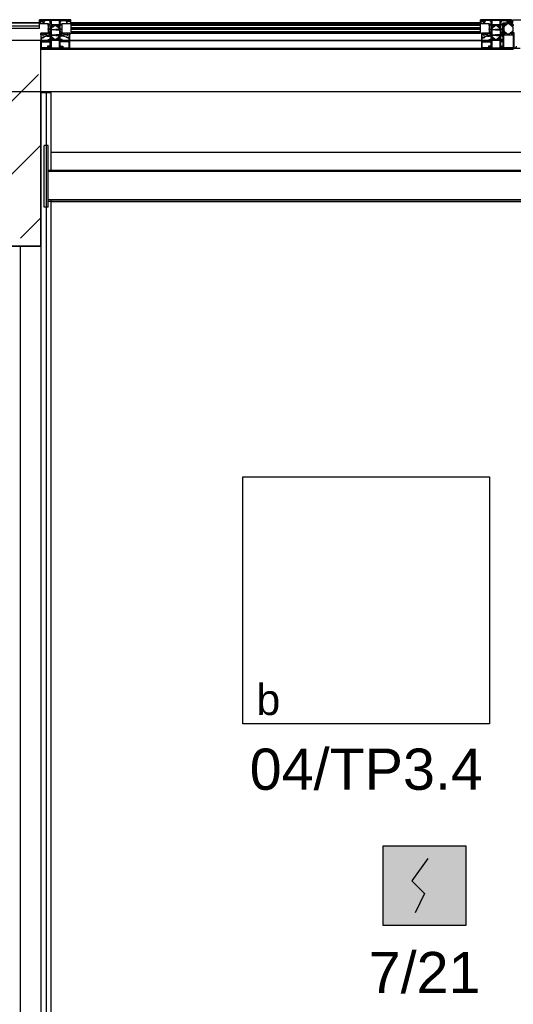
# Model space of a CAD drawing. Header units: millimetres. Extents: x 45983 to 94428, y -13359 to 18562.
# Tile 17 of 57: x 83348 to 84549, y -4533 to -2142. Entities that reach past the tile are written whole.
import ezdxf

# ---------------------------------------------------------------- set-up
doc = ezdxf.new("R2010")
doc.units = ezdxf.units.MM
doc.layers.add('Gniazda', color=1, linetype='Continuous')
doc.layers.add('Oświetlenie', color=5, linetype='Continuous')
doc.layers.add('TB czujki sufit właściwy', color=1, linetype='Continuous', lineweight=30)
doc.styles.get("Standard").update_dxf_attribs({"font": 'ARIAL.TTF'})

# ---------------------------------------------------------------- blocks, each defined once
blk = doc.blocks.new('DO')
h = blk.add_hatch(color=255)
h.dxf.hatch_style = 1
h.paths.add_polyline_path([(0, 51.53), (53.64, 51.53), (53.64, 0), (0, 0)])
for p, q in [((28.88, 43.29), (18.57, 28.86)), ((18.57, 28.86), (26.82, 20.61)), ((26.82, 20.61), (20.63, 8.24))]:
    blk.add_line(p, q)
blk.add_lwpolyline([(0, 51.53), (53.64, 51.53), (53.64, 0), (0, 0)], close=True)

msp = doc.modelspace()

# ---------------------------------------------------------------- hatches: boundary and pattern name
h = msp.add_hatch()
h.set_pattern_fill('FP_1', color=256, style=0, pattern_type=2)
h.set_pattern_definition([(45, (0, -28216.95), (-176.7767, 176.7767), []), (45, (176.78, -28216.95), (-176.7767, 176.7767), [125, -62.5])])
h.paths.add_polyline_path([(83300, -2692), (83400, -2692), (83400, -2192), (82900, -2192), (82900, -2692), (83287.5, -2692)], flags=0)

# ---------------------------------------------------------------- linework, layer by layer
for p, q in [((83397, -2149.8), (82903, -2149.8)), ((83397, -2150.3), (82903, -2150.3)), ((83396.7, -2150.5), (83397, -2147.1)), ((83397, -2146.8), (83397, -2141.8)), ((83472.8, -2141.8), (83397, -2141.8)), ((83399, -2146.8), (83397, -2146.8)), ((83397, -2162.3), (83397, -2150.3)), ((83398.3, -2150.8), (83397, -2150.8)), ((83397.3, -2146.8), (83400, -2146.8)), ((83399.1, -2150.7), (83398.3, -2150.8)), ((83405.5, -2143.3), (83398.5, -2143.3)), ((83398.5, -2143.3), (83398.5, -2145.8)), ((83398.5, -2145.8), (83400, -2145.8)), ((83400.7, -2150.7), (83399.1, -2150.7)), ((83399.4, -2145.2), (83400.1, -2144)), ((83400, -2145.6), (83399.6, -2145.5)), ((83400, -2146.8), (83400, -2145.6)), ((83400.5, -2143.8), (83403.4, -2143.8)), ((83401.4, -2150.8), (83400.7, -2150.7)), ((83402.6, -2150.8), (83401.4, -2150.8)), ((83403.3, -2150.7), (83402.6, -2150.8)), ((83404.9, -2150.7), (83403.3, -2150.7)), ((83403.9, -2144), (83404.6, -2145.2)), ((83404.4, -2145.5), (83403.9, -2145.6)), ((83403.9, -2145.6), (83403.9, -2146.8)), ((83403.9, -2146.8), (83406.7, -2146.8)), ((83404, -2145.8), (83405.5, -2145.8)), ((83405.7, -2150.8), (83404.9, -2150.7)), ((83408.5, -2146.8), (83405, -2146.8)), ((83405.5, -2145.8), (83405.5, -2143.3)), ((83407, -2150.8), (83405.7, -2150.8)), ((83423, -2143.6), (83407, -2143.6)), ((83407, -2143.6), (83407, -2145.8)), ((83407, -2145.8), (83408.5, -2145.8)), ((83407, -2147.1), (83407.3, -2150.5)), ((83408.5, -2145.8), (83408.5, -2146.8)), ((83421.5, -2146.8), (83421.5, -2145.8)), ((83421.5, -2145.8), (83423, -2145.8)), ((83423, -2146.8), (83421.5, -2146.8)), ((83423, -2145.8), (83423, -2143.6)), ((83423, -2152.8), (83423, -2146.8)), ((83424.8, -2143.6), (83424.8, -2153.8)), ((83445.2, -2143.6), (83424.8, -2143.6)), ((83445.2, -2153.8), (83445.2, -2143.6)), ((83447, -2143.6), (83463, -2143.6)), ((83447, -2145.8), (83447, -2143.6)), ((83448.5, -2145.8), (83447, -2145.8)), ((83447, -2146.8), (83448.5, -2146.8)), ((83447, -2152.8), (83447, -2146.8)), ((83448.5, -2146.8), (83448.5, -2145.8)), ((83461.5, -2145.8), (83461.5, -2146.8)), ((83463, -2145.8), (83461.5, -2145.8)), ((83461.5, -2146.8), (83465, -2146.8)), ((83463, -2147.1), (83462.7, -2150.5)), ((83463, -2143.6), (83463, -2145.8)), ((83463, -2150.8), (83464.3, -2150.8)), ((83466.1, -2146.8), (83463.3, -2146.8)), ((83464.3, -2150.8), (83465.1, -2150.7)), ((83464.5, -2143.3), (83471.5, -2143.3)), ((83464.5, -2145.8), (83464.5, -2143.3)), ((83466, -2145.8), (83464.5, -2145.8)), ((83465.1, -2150.7), (83466.7, -2150.7)), ((83466.1, -2144), (83465.4, -2145.2)), ((83465.6, -2145.5), (83466.1, -2145.6)), ((83466.1, -2145.6), (83466.1, -2146.8)), ((83469.5, -2143.8), (83466.6, -2143.8)), ((83466.7, -2150.7), (83467.4, -2150.8)), ((83467.4, -2150.8), (83468.6, -2150.8)), ((83468.6, -2150.8), (83469.3, -2150.7)), ((83469.3, -2150.7), (83470.9, -2150.7)), ((83470.6, -2145.2), (83469.9, -2144)), ((83470, -2145.6), (83470.4, -2145.5)), ((83470, -2146.8), (83470, -2145.6)), ((83471.5, -2145.8), (83470, -2145.8)), ((83472.7, -2146.8), (83470, -2146.8)), ((83470.9, -2150.7), (83471.7, -2150.8)), ((83471, -2146.8), (83473, -2146.8)), ((83471.5, -2143.3), (83471.5, -2145.8)), ((83471.7, -2150.8), (83473, -2150.8)), ((83473, -2146.8), (83473, -2142)), ((83473.3, -2150.5), (83473, -2147.1)), ((84468.6, -2149.8), (83473, -2149.8)), ((84468.6, -2150.8), (83473, -2150.8)), ((83473, -2150.8), (83473, -2174.8)), ((84468.4, -2150.5), (84468.6, -2147.1)), ((84468.6, -2146.8), (84468.6, -2141.8)), ((84544.4, -2141.8), (84468.6, -2141.8)), ((84470.6, -2146.8), (84468.6, -2146.8)), ((84468.6, -2174.8), (84468.6, -2150.8)), ((84469.9, -2150.8), (84468.7, -2150.8)), ((84468.9, -2146.8), (84471.7, -2146.8)), ((84470.7, -2150.7), (84469.9, -2150.8)), ((84477.1, -2143.3), (84470.1, -2143.3)), ((84470.1, -2143.3), (84470.1, -2145.8)), ((84470.1, -2145.8), (84471.6, -2145.8)), ((84472.3, -2150.7), (84470.7, -2150.7)), ((84471.1, -2145.2), (84471.8, -2144)), ((84471.7, -2145.6), (84471.2, -2145.5)), ((84471.7, -2146.8), (84471.7, -2145.6)), ((84472.2, -2143.8), (84475.1, -2143.8)), ((84473, -2150.8), (84472.3, -2150.7)), ((84474.3, -2150.8), (84473, -2150.8)), ((84475, -2150.7), (84474.3, -2150.8)), ((84476.6, -2150.7), (84475, -2150.7)), ((84475.5, -2144), (84476.2, -2145.2)), ((84476.1, -2145.5), (84475.6, -2145.6)), ((84475.6, -2145.6), (84475.6, -2146.8)), ((84475.6, -2146.8), (84478.4, -2146.8)), ((84475.7, -2145.8), (84477.1, -2145.8)), ((84477.4, -2150.8), (84476.6, -2150.7)), ((84480.1, -2146.8), (84476.7, -2146.8)), ((84477.1, -2145.8), (84477.1, -2143.3)), ((84478.6, -2150.8), (84477.4, -2150.8)), ((84494.6, -2143.6), (84478.6, -2143.6)), ((84478.6, -2143.6), (84478.6, -2145.8)), ((84478.6, -2145.8), (84480.1, -2145.8)), ((84478.7, -2147.1), (84478.9, -2150.5)), ((84480.1, -2145.8), (84480.1, -2146.8)), ((84493.1, -2146.8), (84493.1, -2145.8)), ((84493.1, -2145.8), (84494.6, -2145.8)), ((84494.6, -2146.8), (84493.1, -2146.8)), ((84494.6, -2145.8), (84494.6, -2143.6)), ((84494.6, -2152.8), (84494.6, -2146.8)), ((84496.5, -2143.6), (84496.5, -2153.8)), ((84516.9, -2143.6), (84496.5, -2143.6)), ((84516.9, -2153.8), (84516.9, -2143.6)), ((84518.7, -2143.6), (84534.7, -2143.6)), ((84518.7, -2145.8), (84518.7, -2143.6)), ((84520.2, -2145.8), (84518.7, -2145.8)), ((84518.7, -2146.8), (84520.2, -2146.8)), ((84518.7, -2152.8), (84518.7, -2146.8)), ((84520.2, -2146.8), (84520.2, -2145.8)), ((84523.7, -2149.3), (84547.1, -2149.3)), ((84523.7, -2149.8), (84547.2, -2149.8)), ((84533.2, -2145.8), (84533.2, -2146.8)), ((84534.7, -2145.8), (84533.2, -2145.8)), ((84533.2, -2146.8), (84536.7, -2146.8)), ((84539.5, -2151.8), (84533.6, -2151.8)), ((84534.7, -2147.1), (84534.5, -2149.3)), ((84534.7, -2143.6), (84534.7, -2145.8)), ((84537.7, -2146.8), (84535, -2146.8)), ((84536.2, -2143.3), (84543.2, -2143.3)), ((84536.2, -2145.8), (84536.2, -2143.3)), ((84537.7, -2145.8), (84536.2, -2145.8)), ((84537.8, -2144), (84537.1, -2145.2)), ((84537.3, -2145.5), (84537.7, -2145.6)), ((84540.9, -2149.8), (84537.4, -2149.8)), ((84537.6, -2143.3), (84541.2, -2143.3)), ((84537.7, -2145.6), (84537.7, -2146.8)), ((84541.1, -2143.8), (84538.2, -2143.8)), ((84542.3, -2145.2), (84541.6, -2144)), ((84541.6, -2145.6), (84542.1, -2145.5)), ((84541.6, -2146.8), (84541.6, -2145.6)), ((84544.4, -2146.8), (84541.6, -2146.8)), ((84543.2, -2145.8), (84541.7, -2145.8)), ((84542.7, -2146.8), (84544.7, -2146.8)), ((84543.2, -2143.3), (84543.2, -2145.8)), ((84544.7, -2146.8), (84544.7, -2142)), ((84544.9, -2149.3), (84544.7, -2147.1)), ((84547.2, -2149.8), (84547.2, -2141.8)), ((82903, -2156.3), (83397, -2156.3)), ((82903, -2162.3), (83397, -2162.3)), ((83399.5, -2175.1), (83400, -2183.5)), ((83399.8, -2174.8), (83411.5, -2174.8)), ((83411.5, -2174.8), (83414, -2175)), ((83414, -2175), (83414.8, -2175)), ((83418, -2152.9), (83423, -2152.8)), ((83418.1, -2155.8), (83418, -2152.9)), ((83418, -2165.5), (83418, -2163.6)), ((83418, -2176.1), (83418, -2175.2)), ((83419.2, -2155.7), (83418.1, -2155.8)), ((83418.3, -2163.3), (83418.9, -2163.3)), ((83422.7, -2165.8), (83418.3, -2165.8)), ((83418.3, -2174.8), (83418.7, -2174.8)), ((83419, -2175.1), (83419, -2175.6)), ((83423, -2154.3), (83419.2, -2154.3)), ((83419.2, -2154.3), (83419.2, -2155.7)), ((83419.2, -2163.6), (83419.2, -2164.5)), ((83419.5, -2164.8), (83422.7, -2164.8)), ((83423, -2159.1), (83423, -2154.3)), ((83423, -2164.5), (83423, -2160.3)), ((83423, -2175.6), (83423, -2166.1)), ((83423.2, -2159.3), (83425.3, -2159.3)), ((83423.5, -2159.8), (83425.1, -2159.8)), ((83424.8, -2153.8), (83445.2, -2153.8)), ((83424.8, -2162.3), (83424.8, -2165.5)), ((83424.8, -2167.1), (83424.8, -2178.5)), ((83424.9, -2156), (83425.4, -2159.1)), ((83429.3, -2155.8), (83425.1, -2155.8)), ((83425.1, -2156.2), (83425.6, -2159.4)), ((83425.1, -2165.8), (83433.8, -2165.8)), ((83433.8, -2166.8), (83425.1, -2166.8)), ((83425.9, -2161.8), (83425.3, -2161.8)), ((83425.4, -2155.9), (83426.5, -2155.9)), ((83427.8, -2156), (83429.1, -2155.9)), ((83429.4, -2156.3), (83427.8, -2160.5)), ((83428.6, -2158.5), (83429.5, -2156.1)), ((83429.6, -2158.8), (83428.8, -2158.8)), ((83432.7, -2156.1), (83432.4, -2156.8)), ((83433.2, -2155.8), (83436.8, -2155.8)), ((83444.9, -2165.8), (83436.2, -2165.8)), ((83436.2, -2166.8), (83444.9, -2166.8)), ((83437.3, -2156.1), (83437.6, -2156.8)), ((83440.4, -2158.8), (83441.2, -2158.8)), ((83441.4, -2158.5), (83440.5, -2156.1)), ((83440.6, -2156.3), (83442.2, -2160.5)), ((83440.7, -2155.8), (83444.9, -2155.8)), ((83442.2, -2156), (83440.9, -2155.9)), ((83444.6, -2155.9), (83443.5, -2155.9)), ((83444.1, -2161.8), (83444.7, -2161.8)), ((83444.9, -2156.2), (83444.4, -2159.4)), ((83445.1, -2156), (83444.6, -2159.1)), ((83444.8, -2159.3), (83446.8, -2159.3)), ((83446.5, -2159.8), (83444.9, -2159.8)), ((83445.2, -2162.3), (83445.2, -2165.5)), ((83445.2, -2167.1), (83445.2, -2178.5)), ((83452, -2152.9), (83447, -2152.8)), ((83447, -2154.3), (83450.8, -2154.3)), ((83447, -2159.1), (83447, -2154.3)), ((83447, -2164.5), (83447, -2160.3)), ((83447, -2175.6), (83447, -2166.1)), ((83450.5, -2164.8), (83447.3, -2164.8)), ((83447.3, -2165.8), (83451.7, -2165.8)), ((83450.8, -2154.3), (83450.8, -2155.7)), ((83450.8, -2155.7), (83451.9, -2155.8)), ((83450.8, -2163.6), (83450.8, -2164.5)), ((83451, -2175.1), (83451, -2175.6)), ((83451.7, -2163.3), (83451.1, -2163.3)), ((83451.7, -2174.8), (83451.3, -2174.8)), ((83451.9, -2155.8), (83452, -2152.9)), ((83452, -2165.5), (83452, -2163.6)), ((83452, -2176.1), (83452, -2175.2)), ((83456, -2175), (83455.2, -2175)), ((83458.5, -2174.8), (83456, -2175)), ((83470.2, -2174.8), (83458.5, -2174.8)), ((83470.5, -2175.1), (83470, -2183.5)), ((83473, -2152.8), (84468.6, -2152.8)), ((83473, -2154.8), (84468.6, -2154.8)), ((83473, -2160.8), (84468.6, -2160.8)), ((83473, -2162.8), (84468.6, -2162.8)), ((83473, -2164.8), (84468.6, -2164.8)), ((83473, -2170.8), (84468.6, -2170.8)), ((83473, -2172.8), (84468.6, -2172.8)), ((83473, -2174.8), (84468.6, -2174.8)), ((84471.2, -2175.1), (84471.6, -2183.5)), ((84471.5, -2174.8), (84483.2, -2174.8)), ((84483.2, -2174.8), (84485.7, -2175)), ((84485.7, -2175), (84486.4, -2175)), ((84489.7, -2152.9), (84494.6, -2152.8)), ((84489.8, -2155.8), (84489.7, -2152.9)), ((84489.7, -2165.5), (84489.7, -2163.6)), ((84489.7, -2176.1), (84489.7, -2175.2)), ((84490.9, -2155.7), (84489.8, -2155.8)), ((84490, -2163.3), (84490.6, -2163.3)), ((84494.4, -2165.8), (84490, -2165.8)), ((84490, -2174.8), (84490.4, -2174.8)), ((84490.7, -2175.1), (84490.7, -2175.6)), ((84494.6, -2154.3), (84490.9, -2154.3)), ((84490.9, -2154.3), (84490.9, -2155.7)), ((84490.9, -2163.6), (84490.9, -2164.5)), ((84491.2, -2164.8), (84494.4, -2164.8)), ((84494.6, -2159.1), (84494.6, -2154.3)), ((84494.7, -2164.5), (84494.7, -2160.3)), ((84494.7, -2175.6), (84494.7, -2166.1)), ((84494.9, -2159.3), (84496.9, -2159.3)), ((84495.2, -2159.8), (84496.8, -2159.8)), ((84496.5, -2153.8), (84516.9, -2153.8)), ((84496.5, -2156), (84497.1, -2159.1)), ((84496.5, -2162.3), (84496.5, -2165.5)), ((84496.5, -2167.1), (84496.5, -2178.5)), ((84501, -2155.8), (84496.7, -2155.8)), ((84496.7, -2156.2), (84497.3, -2159.4)), ((84496.8, -2165.8), (84505.5, -2165.8)), ((84505.5, -2166.8), (84496.8, -2166.8)), ((84497, -2155.9), (84498.2, -2155.9)), ((84497.6, -2161.8), (84497, -2161.8)), ((84499.5, -2156), (84500.7, -2155.9)), ((84501, -2156.3), (84499.5, -2160.5)), ((84500.3, -2158.5), (84501.2, -2156.1)), ((84501.3, -2158.8), (84500.5, -2158.8)), ((84504.4, -2156.1), (84504.1, -2156.8)), ((84504.9, -2155.8), (84508.5, -2155.8)), ((84516.6, -2165.8), (84507.9, -2165.8)), ((84507.9, -2166.8), (84516.6, -2166.8)), ((84509, -2156.1), (84509.2, -2156.8)), ((84512, -2158.8), (84512.9, -2158.8)), ((84513, -2158.5), (84512.2, -2156.1)), ((84512.3, -2155.8), (84516.6, -2155.8)), ((84512.3, -2156.3), (84513.9, -2160.5)), ((84513.8, -2156), (84512.6, -2155.9)), ((84516.3, -2155.9), (84515.1, -2155.9)), ((84515.7, -2161.8), (84516.4, -2161.8)), ((84516.6, -2156.2), (84516, -2159.4)), ((84516.8, -2156), (84516.2, -2159.1)), ((84516.4, -2159.3), (84518.5, -2159.3)), ((84518.2, -2159.8), (84516.5, -2159.8)), ((84516.9, -2162.3), (84516.9, -2165.5)), ((84516.9, -2167.1), (84516.9, -2178.5)), ((84518.6, -2175.6), (84518.6, -2166.1)), ((84523.7, -2152.9), (84518.7, -2152.8)), ((84518.7, -2154.3), (84522.5, -2154.3)), ((84518.7, -2159.1), (84518.7, -2154.3)), ((84518.7, -2164.5), (84518.7, -2160.3)), ((84522.2, -2164.8), (84519, -2164.8)), ((84519, -2165.8), (84523.4, -2165.8)), ((84522.5, -2154.3), (84522.5, -2155.7)), ((84522.5, -2155.7), (84523.6, -2155.8)), ((84522.5, -2163.6), (84522.5, -2164.5)), ((84522.7, -2175.1), (84522.7, -2175.6)), ((84523.4, -2163.3), (84522.8, -2163.3)), ((84523.4, -2174.8), (84523, -2174.8)), ((84523.3, -2171.6), (84523.3, -2156.6)), ((84523.6, -2155.8), (84523.7, -2152.9)), ((84523.8, -2156.1), (84525.3, -2156.1)), ((84525.3, -2172.1), (84523.8, -2172.1)), ((84525.5, -2155.7), (84523.9, -2155.7)), ((84523.9, -2172.6), (84525.5, -2172.6)), ((84525.3, -2158.6), (84525.3, -2169.6)), ((84527.4, -2158.1), (84525.8, -2158.1)), ((84525.8, -2170.1), (84527.4, -2170.1)), ((84529.9, -2155.1), (84529.1, -2155.1)), ((84529.1, -2173.1), (84529.9, -2173.1)), ((84533.1, -2152.1), (84532.7, -2153.2)), ((84532.7, -2175.1), (84533.1, -2176.2)), ((84540.3, -2153.2), (84539.9, -2152.1)), ((84540, -2176.2), (84540.3, -2175.1)), ((84543.9, -2155.1), (84543.1, -2155.1)), ((84543.2, -2173.1), (84544, -2173.1)), ((84545.7, -2158.1), (84547.3, -2158.1)), ((84547.3, -2170.1), (84545.7, -2170.1)), ((84547.9, -2175.9), (84547.3, -2172.7)), ((84549.6, -2155.7), (84547.5, -2155.7)), ((84549.3, -2156.1), (84547.8, -2156.1)), ((84547.8, -2158.6), (84547.8, -2169.6)), ((84547.8, -2172.1), (84549.3, -2172.1)), ((84522.9, -2192), (81776.3, -2192)), ((83400, -2192), (82900, -2192)), ((83400, -2184.3), (83400, -2211.5)), ((83400, -2319.5), (83400, -2192)), ((83400.3, -2183.7), (83401.8, -2183.7)), ((83401.8, -2183.8), (83400.5, -2183.8)), ((83401.3, -2193.6), (83401.3, -2186.8)), ((83401.3, -2186.8), (83402.5, -2186.8)), ((83401.4, -2209.4), (83401.4, -2195.8)), ((83401.5, -2185.6), (83401.8, -2183.8)), ((83402.4, -2185.6), (83401.5, -2185.6)), ((83401.8, -2183.7), (83401.8, -2185.1)), ((83420.4, -2194.1), (83401.8, -2194.1)), ((83401.9, -2195.3), (83422.4, -2195.3)), ((83407.3, -2183.8), (83402.4, -2185.6)), ((83408.6, -2183.2), (83402.5, -2185.5)), ((83402.5, -2186.8), (83407.6, -2184.9)), ((83413.8, -2181.5), (83408.6, -2183.2)), ((83414, -2177), (83414, -2179.4)), ((83414.2, -2181.4), (83419.5, -2181.4)), ((83415, -2180.4), (83419.5, -2180.4)), ((83418, -2193.4), (83418, -2189.8)), ((83418, -2189.8), (83423, -2189.8)), ((83419.5, -2193.8), (83418, -2193.4)), ((83422.7, -2176.8), (83418.7, -2176.8)), ((83419.3, -2175.8), (83422.7, -2175.8)), ((83420, -2193.8), (83419.5, -2193.8)), ((83423, -2191.8), (83420, -2191.8)), ((83420, -2191.8), (83420, -2193.8)), ((83420.4, -2192.8), (83420.4, -2194.1)), ((83422.8, -2194.5), (83420.9, -2192.6)), ((83423, -2185.3), (83423, -2177.1)), ((83423, -2189.8), (83423, -2186.5)), ((83423, -2200.5), (83423, -2191.8)), ((83425.2, -2186.2), (83423.2, -2186.2)), ((83425, -2185.8), (83423.5, -2185.8)), ((83424.8, -2180.1), (83424.8, -2183.3)), ((83424.8, -2191.8), (83424.8, -2210)), ((83445.2, -2191.8), (83424.8, -2191.8)), ((83425.4, -2186.4), (83424.9, -2189.5)), ((83425, -2189.5), (83425.5, -2186.4)), ((83425.1, -2178.8), (83433.8, -2178.8)), ((83433.8, -2179.8), (83425.1, -2179.8)), ((83425.1, -2189.8), (83429.3, -2189.8)), ((83425.9, -2189.8), (83425.2, -2189.8)), ((83425.3, -2183.8), (83426, -2183.8)), ((83426.5, -2189.8), (83426.1, -2189.8)), ((83427.9, -2185.2), (83429.5, -2189.4)), ((83429.2, -2189.8), (83427.9, -2189.8)), ((83429.5, -2189.5), (83428.6, -2187)), ((83428.8, -2186.8), (83429.6, -2186.8)), ((83432.5, -2188.7), (83432.7, -2189.4)), ((83436.8, -2189.8), (83433.2, -2189.8)), ((83444.9, -2178.8), (83436.2, -2178.8)), ((83436.2, -2179.8), (83444.9, -2179.8)), ((83437.5, -2188.7), (83437.3, -2189.4)), ((83441.2, -2186.8), (83440.4, -2186.8)), ((83442.1, -2185.2), (83440.5, -2189.4)), ((83440.5, -2189.5), (83441.4, -2187)), ((83444.9, -2189.8), (83440.7, -2189.8)), ((83440.8, -2189.8), (83442.1, -2189.8)), ((83443.5, -2189.8), (83443.9, -2189.8)), ((83444.7, -2183.8), (83444, -2183.8)), ((83444.1, -2189.8), (83444.8, -2189.8)), ((83445, -2189.5), (83444.5, -2186.4)), ((83444.6, -2186.4), (83445.1, -2189.5)), ((83446.8, -2186.2), (83444.8, -2186.2)), ((83445, -2185.8), (83446.5, -2185.8)), ((83445.2, -2180.1), (83445.2, -2183.3)), ((83445.2, -2210), (83445.2, -2191.8)), ((83447, -2185.3), (83447, -2177.1)), ((83447, -2189.8), (83447, -2186.5)), ((83452, -2189.8), (83447, -2189.8)), ((83447, -2191.8), (83450, -2191.8)), ((83447, -2200.5), (83447, -2191.8)), ((83447.2, -2194.5), (83449.1, -2192.6)), ((83450.7, -2175.8), (83447.3, -2175.8)), ((83447.3, -2176.8), (83451.3, -2176.8)), ((83468.1, -2195.3), (83447.6, -2195.3)), ((83449.6, -2192.8), (83449.6, -2194.1)), ((83449.6, -2194.1), (83468.2, -2194.1)), ((83450, -2191.8), (83450, -2193.8)), ((83450, -2193.8), (83450.5, -2193.8)), ((83455, -2180.4), (83450.5, -2180.4)), ((83455.8, -2181.4), (83450.5, -2181.4)), ((83450.5, -2193.8), (83452, -2193.4)), ((83452, -2193.4), (83452, -2189.8)), ((83456, -2177), (83456, -2179.4)), ((83456.2, -2181.5), (83461.4, -2183.2)), ((83461.4, -2183.2), (83467.5, -2185.5)), ((83467.5, -2186.8), (83462.4, -2184.9)), ((83462.7, -2183.8), (83467.6, -2185.6)), ((83468.7, -2186.8), (83467.5, -2186.8)), ((83467.6, -2185.6), (83468.5, -2185.6)), ((83468.2, -2183.7), (83468.2, -2185.1)), ((83469.7, -2183.7), (83468.2, -2183.7)), ((83468.2, -2183.8), (83469.5, -2183.8)), ((83468.5, -2185.6), (83468.2, -2183.8)), ((83468.6, -2209.4), (83468.6, -2195.8)), ((83468.7, -2193.6), (83468.7, -2186.8)), ((83470, -2184.3), (83470, -2211.5)), ((84471.7, -2192), (83470, -2192)), ((83470, -2192), (84471.7, -2192)), ((84471.7, -2184.3), (84471.7, -2211.5)), ((84471.9, -2183.7), (84473.5, -2183.7)), ((84473.5, -2183.8), (84472.2, -2183.8)), ((84473, -2193.6), (84473, -2186.8)), ((84473, -2186.8), (84474.2, -2186.8)), ((84473.1, -2209.4), (84473.1, -2195.8)), ((84473.2, -2185.6), (84473.5, -2183.8)), ((84474, -2185.6), (84473.2, -2185.6)), ((84473.5, -2183.7), (84473.5, -2185.1)), ((84492.1, -2194.1), (84473.5, -2194.1)), ((84473.6, -2195.3), (84494.1, -2195.3)), ((84479, -2183.8), (84474, -2185.6)), ((84480.3, -2183.2), (84474.1, -2185.5)), ((84474.2, -2186.8), (84479.3, -2184.9)), ((84485.5, -2181.5), (84480.3, -2183.2)), ((84485.7, -2177), (84485.7, -2179.4)), ((84485.8, -2181.4), (84491.2, -2181.4)), ((84486.7, -2180.4), (84491.2, -2180.4)), ((84489.7, -2193.4), (84489.7, -2189.8)), ((84489.7, -2189.8), (84494.7, -2189.8)), ((84491.1, -2193.8), (84489.7, -2193.4)), ((84494.4, -2176.8), (84490.4, -2176.8)), ((84491, -2175.8), (84494.4, -2175.8)), ((84491.7, -2193.8), (84491.1, -2193.8)), ((84494.7, -2191.8), (84491.7, -2191.8)), ((84491.7, -2191.8), (84491.7, -2193.8)), ((84492.1, -2192.8), (84492.1, -2194.1)), ((84494.4, -2194.5), (84492.6, -2192.6)), ((84494.7, -2185.3), (84494.7, -2177.1)), ((84494.7, -2189.8), (84494.7, -2186.5)), ((84494.7, -2200.5), (84494.7, -2191.8)), ((84496.9, -2186.2), (84494.9, -2186.2)), ((84496.6, -2185.8), (84495.2, -2185.8)), ((84496.5, -2180.1), (84496.5, -2183.3)), ((84496.5, -2191.8), (84496.5, -2210)), ((84516.9, -2191.8), (84496.5, -2191.8)), ((84497.1, -2186.4), (84496.6, -2189.5)), ((84496.7, -2189.5), (84497.2, -2186.4)), ((84496.8, -2178.8), (84505.5, -2178.8)), ((84505.5, -2179.8), (84496.8, -2179.8)), ((84496.8, -2189.8), (84501, -2189.8)), ((84497.5, -2189.8), (84496.9, -2189.8)), ((84497, -2183.8), (84497.7, -2183.8)), ((84498.2, -2189.8), (84497.8, -2189.8)), ((84499.6, -2185.2), (84501.1, -2189.4)), ((84500.9, -2189.8), (84499.6, -2189.8)), ((84501.2, -2189.5), (84500.3, -2187)), ((84500.5, -2186.8), (84501.3, -2186.8)), ((84504.1, -2188.7), (84504.4, -2189.4)), ((84508.5, -2189.8), (84504.8, -2189.8)), ((84516.6, -2178.8), (84507.9, -2178.8)), ((84507.9, -2179.8), (84516.6, -2179.8)), ((84509.2, -2188.7), (84509, -2189.4)), ((84512.8, -2186.8), (84512, -2186.8)), ((84512.1, -2189.5), (84513, -2187)), ((84513.8, -2185.2), (84512.2, -2189.4)), ((84516.6, -2189.8), (84512.3, -2189.8)), ((84512.5, -2189.8), (84513.8, -2189.8)), ((84515.1, -2189.8), (84515.6, -2189.8)), ((84516.4, -2183.8), (84515.6, -2183.8)), ((84515.8, -2189.8), (84516.4, -2189.8)), ((84516.7, -2189.5), (84516.1, -2186.4)), ((84516.2, -2186.4), (84516.8, -2189.5)), ((84518.5, -2186.2), (84516.4, -2186.2)), ((84516.7, -2185.8), (84518.2, -2185.8)), ((84516.9, -2180.1), (84516.9, -2183.3)), ((84516.9, -2210), (84516.9, -2191.8)), ((84518.7, -2185.3), (84518.7, -2177.1)), ((84518.7, -2189.8), (84518.7, -2186.5)), ((84523.7, -2189.8), (84518.7, -2189.8)), ((84518.7, -2191.8), (84521.7, -2191.8)), ((84518.7, -2200.5), (84518.7, -2191.8)), ((84518.9, -2194.5), (84520.7, -2192.6)), ((84522.4, -2175.8), (84519, -2175.8)), ((84519, -2176.8), (84523, -2176.8)), ((84522.9, -2195.3), (84519.3, -2195.3)), ((84521.3, -2192.8), (84521.3, -2194.1)), ((84521.3, -2194.1), (84522.9, -2194.1)), ((84521.7, -2191.8), (84521.7, -2193.8)), ((84521.7, -2193.8), (84522.2, -2193.8)), ((84522.9, -2180.4), (84522.2, -2180.4)), ((84522.9, -2181.4), (84522.2, -2181.4)), ((84522.2, -2193.8), (84523.7, -2193.4)), ((84533.6, -2176.5), (84539.5, -2176.5)), ((84548.8, -2213.8), (83400, -2213.8)), ((83400.3, -2211.8), (83417.5, -2211.8)), ((83416.3, -2210.4), (83402.4, -2210.4)), ((83421.7, -2206.2), (83416.3, -2206.2)), ((83416.3, -2206.2), (83416.3, -2210.4)), ((83417.5, -2211.8), (83417.5, -2207.4)), ((83417.5, -2207.4), (83420.2, -2207.4)), ((83418, -2208.2), (83419.5, -2207.8)), ((83418, -2211.8), (83418, -2208.2)), ((83418, -2211.8), (83452, -2211.8)), ((83419.5, -2207.8), (83420, -2207.8)), ((83420, -2207.8), (83420, -2209.8)), ((83420, -2209.8), (83423, -2209.8)), ((83420.2, -2207.4), (83420.3, -2207.6)), ((83420.9, -2207.7), (83422, -2207.1)), ((83423.3, -2200.8), (83423, -2200.5)), ((83423, -2201), (83423.3, -2200.8)), ((83423, -2209.8), (83423, -2201)), ((83424.8, -2210), (83445.2, -2210)), ((83446.8, -2200.8), (83447, -2200.5)), ((83447, -2201), (83446.8, -2200.8)), ((83447, -2209.8), (83447, -2201)), ((83450, -2209.8), (83447, -2209.8)), ((83449.1, -2207.7), (83448.1, -2207.1)), ((83448.3, -2206.2), (83453.7, -2206.2)), ((83449.8, -2207.4), (83449.7, -2207.6)), ((83452.5, -2207.4), (83449.8, -2207.4)), ((83450, -2207.8), (83450, -2209.8)), ((83450.5, -2207.8), (83450, -2207.8)), ((83452, -2208.2), (83450.5, -2207.8)), ((83452, -2211.8), (83452, -2208.2)), ((83452.5, -2211.8), (83452.5, -2207.4)), ((83469.8, -2211.8), (83452.5, -2211.8)), ((83453.7, -2206.2), (83453.7, -2210.4)), ((83453.7, -2210.4), (83467.6, -2210.4)), ((84471.7, -2211.8), (83470, -2211.8)), ((84471.9, -2211.8), (84489.2, -2211.8)), ((84488, -2210.4), (84474.1, -2210.4)), ((84493.4, -2206.2), (84488, -2206.2)), ((84488, -2206.2), (84488, -2210.4)), ((84489.2, -2211.8), (84489.2, -2207.4)), ((84489.2, -2207.4), (84491.9, -2207.4)), ((84489.7, -2208.2), (84491.2, -2207.8)), ((84489.7, -2211.8), (84489.7, -2208.2)), ((84489.7, -2211.8), (84523.7, -2211.8)), ((84491.2, -2207.8), (84491.7, -2207.8)), ((84491.7, -2207.8), (84491.7, -2209.8)), ((84491.7, -2209.8), (84494.7, -2209.8)), ((84491.9, -2207.4), (84492, -2207.6)), ((84492.5, -2207.7), (84493.6, -2207.1)), ((84494.9, -2200.8), (84494.7, -2200.5)), ((84494.7, -2201), (84494.9, -2200.8)), ((84494.7, -2209.8), (84494.7, -2201)), ((84496.5, -2210), (84516.9, -2210)), ((84518.4, -2200.8), (84518.7, -2200.5)), ((84518.7, -2201), (84518.4, -2200.8)), ((84518.7, -2209.8), (84518.7, -2201)), ((84521.7, -2209.8), (84518.7, -2209.8)), ((84519.3, -2206.9), (84519.3, -2206.4)), ((84520.8, -2207.7), (84519.7, -2207.1)), ((84520, -2206.2), (84522.9, -2206.2)), ((84521.5, -2207.4), (84521.3, -2207.6)), ((84522.9, -2207.4), (84521.5, -2207.4)), ((84521.7, -2207.8), (84521.7, -2209.8)), ((84522.2, -2207.8), (84521.7, -2207.8)), ((84523.7, -2208.2), (84522.2, -2207.8)), ((86640, -2317), (75653.1, -2317)), ((83400, -2692), (83400, -2319.5)), ((83425, -2319.5), (83400, -2319.5)), ((83400, -2319.5), (83400, -5542)), ((83412.5, -2319.5), (83412.5, -5542)), ((83425, -2510.6), (83425, -2319.5)), ((83417.7, -2447), (83407.7, -2447)), ((83407.7, -2597), (83407.7, -2447)), ((83417.7, -2597), (83417.7, -2447)), ((83425, -2463.8), (86629.2, -2463.8)), ((86629.2, -2508), (83417.7, -2508)), ((86629.2, -2510.6), (83417.7, -2510.6)), ((83417.7, -2578.6), (83417.7, -2510.6)), ((83417.7, -2578.6), (86629.2, -2578.6)), ((83425, -5542), (83425, -2578.6)), ((83417.7, -2597), (83407.7, -2597)), ((86629.2, -2583), (83417.7, -2583)), ((83425, -2583), (86629.2, -2583)), ((83400, -2692), (83275, -2692)), ((83300, -2692), (83350, -2692)), ((83350, -2692), (83400, -2692)), ((83350, -2692), (83350, -5542))]:
    msp.add_line(p, q)
at = {"extrusion": (0, 0, -1)}
for p, q in [((83473, -2141.8), (83397, -2141.8)), ((83397, -2141.8), (83397, -2150.8)), ((83397, -2150.8), (83418, -2150.8)), ((83418, -2150.8), (83418, -2174.8)), ((83452, -2174.8), (83452, -2150.8)), ((83452, -2150.8), (83473, -2150.8)), ((83473, -2150.8), (83473, -2141.8)), ((84544.7, -2141.8), (84468.6, -2141.8)), ((84468.6, -2141.8), (84468.6, -2150.8)), ((84468.6, -2150.8), (84489.7, -2150.8)), ((84489.7, -2150.8), (84489.7, -2174.8)), ((84544.7, -2149.3), (84544.7, -2141.8)), ((83418, -2174.8), (83400, -2174.8)), ((83400, -2174.8), (83400, -2211.8)), ((83470, -2174.8), (83452, -2174.8)), ((83470, -2211.8), (83470, -2174.8)), ((84489.7, -2174.8), (84471.7, -2174.8)), ((84471.7, -2174.8), (84471.7, -2211.8)), ((83400, -2211.8), (83470, -2211.8)), ((84471.7, -2211.8), (84522.9, -2211.8))]:
    msp.add_line(p, q, dxfattribs=at)
at = {"lineweight": 9}
for p, q in [((84523.7, -2211.8), (84523.7, -2149.8)), ((84547.2, -2141.8), (84612.8, -2141.8)), ((84548.8, -2211.8), (84523.7, -2211.8))]:
    msp.add_line(p, q, dxfattribs=at)
for points in [[(84523.7, -2155.4), (84523.7, -2149.8), (84534, -2149.8), (84534, -2147.2), (84535.5, -2147.2), (84535.5, -2149.8), (84542.5, -2149.8), (84542.5, -2147.2), (84544.3, -2147.2), (84544.3, -2149.3)], [(84544.8, -2149.8), (84547.2, -2149.8), (84547.2, -2141.8), (84577.7, -2141.8)], [(84519.8, -2205.9), (84523.7, -2205.9), (84523.7, -2172.8)], [(84525.2, -2152.4), (84525.7, -2155.5), (84525.2, -2152.4)], [(84525.7, -2172.8), (84525.2, -2175.9), (84525.7, -2172.7)], [(84529.6, -2152.1), (84525.4, -2152.1), (84529.6, -2152.1)], [(84528.9, -2154.9), (84529.8, -2152.4), (84527.8, -2157.8)], [(84527.8, -2170.5), (84529.8, -2175.9), (84528.9, -2173.4)], [(84545.2, -2157.8), (84543.2, -2152.4), (84544.1, -2154.9)], [(84544.2, -2173.4), (84543.3, -2175.9), (84545.2, -2170.5)], [(84543.5, -2152.1), (84547.7, -2152.1), (84543.4, -2152.1)], [(84547.6, -2176.1), (84543.5, -2176.1), (84547.9, -2176.1), (84547.3, -2172.6), (84549.8, -2172.6), (84549.8, -2198.5), (84549.6, -2198.8), (84549.8, -2199), (84549.8, -2210), (84555.3, -2210), (84555.3, -2206.8), (84557.3, -2206.8)], [(84547.9, -2152.4), (84547.3, -2155.5), (84547.9, -2152.4)], [(84525.4, -2176.1), (84529.6, -2176.1), (84525.4, -2176.1)], [(84565, -2211.8), (84523.7, -2211.8), (84523.7, -2207.4), (84519.8, -2207.4)]]:
    msp.add_lwpolyline(points)
msp.add_lwpolyline([(84548, -2210), (84525.5, -2210), (84525.5, -2178.5), (84548, -2178.5)], close=True)
for centre, radius in [((83402, -2145.5), 1), ((83468, -2145.5), 1), ((84473.7, -2145.5), 1), ((84539.7, -2145.5), 1), ((83427.2, -2156.5), 0.526), ((83442.8, -2156.5), 0.526), ((84498.9, -2156.5), 0.526), ((84514.5, -2156.5), 0.526), ((83405.3, -2178.5), 1.75), ((83410.8, -2177.5), 1.5), ((83427.2, -2189.1), 0.55), ((83442.8, -2189.1), 0.55), ((83459.2, -2177.5), 1.5), ((83464.7, -2178.5), 1.75), ((84477, -2178.5), 1.75), ((84482.5, -2177.5), 1.5), ((84498.9, -2189.1), 0.55), ((84514.5, -2189.1), 0.55)]:
    msp.add_circle(centre, radius)
for centre, radius, start, end in [((83397, -2150.5), 0.3, 176.6981, 270), ((83397.2, -2142), 0.25, 90, 180), ((83397.2, -2147.1), 0.226, 71.2095, 184.4274), ((83399, -2145.8), 1, 270, 0), ((83399.6, -2145.3), 0.2, 150, 260.5377), ((83400.5, -2144.3), 0.5, 90, 150), ((83403.4, -2144.3), 0.5, 30, 90), ((83405, -2145.8), 1, 180, 270), ((83404.4, -2145.3), 0.2, 279.4623, 30), ((83406.8, -2147.1), 0.227, 355.7621, 109.2679), ((83407, -2150.5), 0.3, 270, 3.3019), ((83463, -2150.5), 0.3, 176.6981, 270), ((83463.2, -2147.1), 0.227, 70.7321, 184.2379), ((83465, -2145.8), 1, 270, 0), ((83465.6, -2145.3), 0.2, 150, 260.5377), ((83466.6, -2144.3), 0.5, 90, 150), ((83469.5, -2144.3), 0.5, 30, 90), ((83471, -2145.8), 1, 180, 270), ((83470.4, -2145.3), 0.2, 279.4623, 30), ((83472.8, -2147.1), 0.226, 355.5726, 108.7905), ((83472.8, -2142), 0.25, 0, 90), ((83473, -2150.5), 0.3, 270, 3.3019), ((84468.7, -2150.5), 0.3, 176.6981, 270), ((84468.9, -2142), 0.25, 90, 180), ((84468.9, -2147.1), 0.226, 71.2095, 184.4274), ((84470.6, -2145.8), 1, 270, 0), ((84471.3, -2145.3), 0.2, 150, 260.5377), ((84472.2, -2144.3), 0.5, 90, 150), ((84475.1, -2144.3), 0.5, 30, 90), ((84476.7, -2145.8), 1, 180, 270), ((84476.1, -2145.3), 0.2, 279.4623, 30), ((84478.4, -2147.1), 0.227, 355.7621, 109.2679), ((84478.6, -2150.5), 0.3, 270, 3.3019), ((84533.6, -2152.3), 0.5, 90, 160.0164), ((84534.9, -2147.1), 0.227, 70.7321, 184.2379), ((84537.7, -2148.1), 1.72, 110.6159, 263.1254), ((84537.4, -2144.6), 1.26, 82.9636, 259.62), ((84536.7, -2145.8), 1, 270, 0), ((84536.8, -2146.1), 0.506, 305.4214, 30.9243), ((84537.3, -2145.3), 0.2, 150, 260.5377), ((84538.2, -2144.3), 0.5, 90, 150), ((84539.5, -2152.3), 0.5, 19.9836, 90), ((84540.7, -2148.1), 1.72, 276.8746, 65.8966), ((84541.1, -2144.3), 0.5, 30, 90), ((84541.6, -2146.1), 0.506, 150.1064, 243.3514), ((84541, -2144.6), 1.26, 278.1659, 82.9636), ((84542.7, -2145.8), 1, 180, 270), ((84542.1, -2145.3), 0.2, 279.4623, 30), ((84544.8, -2149.3), 0.5, 180, 270), ((84544.4, -2142), 0.25, 0, 90), ((84544.5, -2147.1), 0.226, 355.5726, 108.7905), ((83399.8, -2175.1), 0.3, 90, 183.3665), ((83414.8, -2174), 1, 270, 284.846), ((83411.2, -2160.6), 14.9, 284.846, 316.9785), ((83411.2, -2160.6), 15.9, 283.8169, 317.2184), ((83418.3, -2163.6), 0.3, 90, 180), ((83418.3, -2165.5), 0.3, 180, 270), ((83418.3, -2175.1), 0.3, 90, 183.7026), ((83418.7, -2175.1), 0.3, 0, 90), ((83418.9, -2163.6), 0.3, 0, 90), ((83419.3, -2175.6), 0.3, 180.0359, 270), ((83419.5, -2164.5), 0.3, 180, 270), ((83422.5, -2171), 0.5, 317.2184, 144.3861), ((83422.7, -2164.5), 0.3, 270, 0), ((83422.7, -2166.2), 0.357, 9.0075, 86.2817), ((83422.7, -2175.5), 0.357, 273.7183, 350.9925), ((83423.2, -2159.1), 0.2, 180, 270), ((83423.5, -2160.3), 0.5, 90, 180), ((83425.3, -2162.3), 0.5, 90, 180), ((83425.1, -2165.5), 0.3, 180, 270), ((83425.1, -2167.1), 0.3, 90, 180), ((83425.1, -2156), 0.2, 90, 190), ((83425.4, -2156.1), 0.3, 85.5107, 190.4508), ((83425.1, -2159.3), 0.5, 270, 356.8695), ((83425.2, -2159.1), 0.2, 270, 10), ((83425.9, -2159.8), 2, 270, 340), ((83426.5, -2156.1), 0.2, 317.607, 90), ((83427.2, -2156.5), 0.6, 153.773, 270), ((83427.2, -2156.5), 0.6, 270, 26.227), ((83427.9, -2156.1), 0.2, 104.9071, 222.393), ((83428.8, -2158.6), 0.2, 159.9963, 270), ((83429.1, -2156.2), 0.3, 340, 94.5809), ((83429.3, -2156), 0.2, 339.9963, 90), ((83429.6, -2155.8), 3, 270, 340.0082), ((83433.2, -2156.3), 0.5, 90, 160.0082), ((83433.8, -2166.3), 0.5, 0, 90), ((83433.8, -2166.3), 0.5, 270, 0), ((83436.2, -2166.3), 0.5, 90, 180), ((83436.2, -2166.3), 0.5, 180, 270), ((83436.8, -2156.3), 0.5, 19.9918, 90), ((83440.4, -2155.8), 3, 199.9918, 270), ((83440.7, -2156), 0.2, 90, 200.0037), ((83440.9, -2156.2), 0.3, 85.4191, 200), ((83441.2, -2158.6), 0.2, 270, 20.0037), ((83442.1, -2156.1), 0.2, 317.607, 75.0929), ((83442.8, -2156.5), 0.6, 153.773, 270), ((83444.1, -2159.8), 2, 200, 270), ((83442.8, -2156.5), 0.6, 270, 26.227), ((83443.5, -2156.1), 0.2, 90, 222.393), ((83444.9, -2159.3), 0.5, 183.1305, 270), ((83444.6, -2156.1), 0.3, 349.5492, 94.4893), ((83444.8, -2159.1), 0.2, 170, 270), ((83444.7, -2162.3), 0.5, 0, 90), ((83444.9, -2156), 0.2, 350, 90), ((83444.9, -2165.5), 0.3, 270, 0), ((83444.9, -2167.1), 0.3, 0, 90), ((83446.5, -2160.3), 0.5, 0, 90), ((83446.8, -2159.1), 0.2, 270, 0), ((83447.3, -2164.5), 0.3, 180, 270), ((83447.3, -2166.2), 0.357, 93.7183, 170.9925), ((83447.5, -2171), 0.5, 35.6139, 222.7816), ((83447.3, -2175.5), 0.357, 189.0075, 266.2817), ((83458.8, -2160.6), 15.9, 222.7816, 256.1831), ((83458.8, -2160.6), 14.9, 223.0215, 255.154), ((83450.5, -2164.5), 0.3, 270, 0), ((83450.7, -2175.6), 0.3, 270, 359.9641), ((83451.1, -2163.6), 0.3, 90, 180), ((83451.3, -2175.1), 0.3, 90, 180), ((83451.7, -2163.6), 0.3, 0, 90), ((83451.7, -2165.5), 0.3, 270, 0), ((83451.7, -2175.1), 0.3, 356.2974, 90), ((83455.2, -2174), 1, 255.154, 270), ((83470.2, -2175.1), 0.3, 356.6335, 90), ((84471.5, -2175.1), 0.3, 90, 183.3665), ((84486.4, -2174), 1, 270, 284.846), ((84482.9, -2160.6), 14.9, 284.846, 316.9785), ((84482.9, -2160.6), 15.9, 283.8169, 317.2184), ((84490, -2163.6), 0.3, 90, 180), ((84490, -2165.5), 0.3, 180, 270), ((84490, -2175.1), 0.3, 90, 183.7026), ((84490.4, -2175.1), 0.3, 0, 90), ((84490.6, -2163.6), 0.3, 0, 90), ((84491, -2175.6), 0.3, 180.0359, 270), ((84491.2, -2164.5), 0.3, 180, 270), ((84494.2, -2171), 0.5, 317.2184, 144.3861), ((84494.4, -2164.5), 0.3, 270, 0), ((84494.3, -2166.2), 0.357, 9.0075, 86.2817), ((84494.3, -2175.5), 0.357, 273.7183, 350.9925), ((84494.8, -2159.1), 0.2, 180, 270), ((84495.2, -2160.3), 0.5, 90, 180), ((84496.7, -2156), 0.2, 90, 190), ((84497, -2162.3), 0.5, 90, 180), ((84496.8, -2165.5), 0.3, 180, 270), ((84496.8, -2167.1), 0.3, 90, 180), ((84497, -2156.1), 0.3, 85.5107, 190.4508), ((84496.8, -2159.3), 0.5, 270, 356.8695), ((84496.9, -2159.1), 0.2, 270, 10), ((84497.6, -2159.8), 2, 270, 340), ((84498.2, -2156.1), 0.2, 317.607, 90), ((84498.9, -2156.5), 0.6, 153.773, 270), ((84498.9, -2156.5), 0.6, 270, 26.227), ((84499.6, -2156.1), 0.2, 104.9071, 222.393), ((84500.5, -2158.6), 0.2, 159.9963, 270), ((84500.7, -2156.2), 0.3, 340, 94.5809), ((84501, -2156), 0.2, 339.9963, 90), ((84501.3, -2155.8), 3, 270, 340.0082), ((84504.8, -2156.3), 0.5, 90, 160.0082), ((84505.5, -2166.3), 0.5, 0, 90), ((84505.5, -2166.3), 0.5, 270, 0), ((84507.9, -2166.3), 0.5, 90, 180), ((84507.9, -2166.3), 0.5, 180, 270), ((84508.5, -2156.3), 0.5, 19.9918, 90), ((84512, -2155.8), 3, 199.9918, 270), ((84512.3, -2156), 0.2, 90, 200.0037), ((84512.6, -2156.2), 0.3, 85.4191, 200), ((84512.9, -2158.6), 0.2, 270, 20.0037), ((84513.8, -2156.1), 0.2, 317.607, 75.0929), ((84514.5, -2156.5), 0.6, 153.773, 270), ((84515.7, -2159.8), 2, 200, 270), ((84514.5, -2156.5), 0.6, 270, 26.227), ((84515.1, -2156.1), 0.2, 90, 222.393), ((84516.5, -2159.3), 0.5, 183.1305, 270), ((84516.4, -2159.1), 0.2, 170, 270), ((84516.3, -2156.1), 0.3, 349.5492, 94.4893), ((84516.4, -2162.3), 0.5, 0, 90), ((84516.6, -2156), 0.2, 350, 90), ((84516.6, -2165.5), 0.3, 270, 0), ((84516.6, -2167.1), 0.3, 0, 90), ((84518.2, -2160.3), 0.5, 0, 90), ((84518.5, -2159.1), 0.2, 270, 0), ((84519, -2166.2), 0.357, 93.7183, 170.9925), ((84519, -2175.5), 0.357, 189.0075, 266.2817), ((84519, -2164.5), 0.3, 180, 270), ((84519.2, -2171), 0.5, 35.6139, 222.7816), ((84530.5, -2160.6), 15.9, 222.7816, 241.4919), ((84530.5, -2160.6), 14.9, 223.0215, 239.4938), ((84522.2, -2164.5), 0.3, 270, 0), ((84522.4, -2175.6), 0.3, 270, 359.9641), ((84522.8, -2163.6), 0.3, 90, 180), ((84523, -2175.1), 0.3, 90, 180), ((84523.8, -2156.6), 0.5, 90, 180), ((84523.8, -2171.6), 0.5, 180, 270), ((84523.4, -2163.6), 0.3, 0, 90), ((84523.4, -2165.5), 0.3, 270, 0), ((84523.4, -2175.1), 0.3, 356.2974, 90), ((84523.9, -2155.5), 0.2, 164.8487, 270), ((84523.9, -2172.8), 0.2, 90, 180), ((84525.4, -2152.4), 0.25, 90, 190), ((84525.4, -2152.3), 0.2, 90, 190), ((84525.3, -2155.6), 0.5, 270, 10), ((84525.8, -2158.6), 0.5, 90, 180), ((84525.8, -2169.6), 0.5, 180, 270), ((84525.3, -2172.6), 0.5, 350, 90), ((84525.5, -2155.5), 0.2, 270, 10), ((84525.5, -2172.8), 0.2, 349.9085, 90), ((84527.4, -2157.6), 0.5, 270, 340), ((84527.4, -2170.6), 0.5, 20, 90), ((84529.1, -2154.9), 0.2, 160, 270), ((84529.1, -2173.3), 0.2, 90, 199.9637), ((84529.6, -2152.4), 0.25, 340, 90), ((84529.6, -2152.3), 0.2, 340, 90), ((84529.9, -2152.1), 3, 270, 340.0164), ((84529.9, -2176.1), 3, 19.9836, 90), ((84543.1, -2152.1), 3, 199.9836, 270), ((84543.2, -2176.1), 3, 90, 160.0164), ((84543.4, -2152.3), 0.2, 90, 200.0769), ((84543.5, -2152.4), 0.25, 90, 200), ((84543.9, -2154.9), 0.2, 270, 20.0769), ((84544, -2173.3), 0.2, 339.9963, 90), ((84545.7, -2157.6), 0.5, 200, 270), ((84545.7, -2170.6), 0.5, 90, 160), ((84547.5, -2155.5), 0.2, 170, 270), ((84547.8, -2155.6), 0.5, 170, 270), ((84547.3, -2158.6), 0.5, 0, 90), ((84547.3, -2169.6), 0.5, 270, 0), ((84547.8, -2172.6), 0.5, 90, 190), ((84547.6, -2152.4), 0.25, 350, 90), ((84547.7, -2152.3), 0.2, 350, 90), ((83400.2, -2183.5), 0.267, 192.5694, 277.2818), ((83400.5, -2184.3), 0.5, 90, 180), ((83401.8, -2193.6), 0.5, 180, 270), ((83401.9, -2195.8), 0.5, 90, 180), ((83402.3, -2185), 0.485, 187.8944, 286.2417), ((83407.4, -2184.3), 0.6, 290, 94.9407), ((83414.2, -2182.4), 1, 90, 109.1939), ((83415, -2177), 1, 90, 180), ((83415, -2179.4), 1, 180, 270), ((83418.7, -2176.1), 0.7, 180, 270), ((83419.5, -2177.9), 2.5, 270, 0), ((83419.5, -2177.9), 3.5, 270, 0), ((83420.7, -2192.9), 0.307, 45.4843, 178.7371), ((83422.5, -2177.9), 0.5, 0, 180), ((83422.4, -2194.9), 0.493, 269.2277, 45.2928), ((83422.7, -2177.2), 0.341, 6.907, 87.1528), ((83423.5, -2185.4), 0.465, 175.6059, 271.8127), ((83423.2, -2186.4), 0.2, 90, 192.1023), ((83425.1, -2178.5), 0.3, 180, 270), ((83425.1, -2180.1), 0.3, 90, 180), ((83425.3, -2183.3), 0.5, 180, 270), ((83425.1, -2189.6), 0.2, 170, 270), ((83424.9, -2186.5), 0.648, 4.1704, 84.0418), ((83425.3, -2189.4), 0.325, 190.4204, 255.7813), ((83425.2, -2186.4), 0.2, 350, 90), ((83426, -2189.1), 0.698, 260.5535, 279.8544), ((83426, -2185.8), 2, 20.0037, 90), ((83426.5, -2189.5), 0.2, 270, 42.393), ((83427.2, -2189.1), 0.6, 90, 206.227), ((83427.2, -2189.1), 0.6, 323.1767, 90), ((83427.9, -2189.5), 0.2, 168.3487, 270), ((83428.8, -2187), 0.2, 90, 200.0037), ((83429.2, -2189.4), 0.302, 273.6401, 0.4235), ((83429.3, -2189.6), 0.2, 270, 20.0037), ((83429.6, -2189.8), 3, 19.9918, 90), ((83433.2, -2189.3), 0.5, 199.9918, 270), ((83433.8, -2179.3), 0.5, 0, 90), ((83433.8, -2179.3), 0.5, 270, 0), ((83436.2, -2179.3), 0.5, 90, 180), ((83436.2, -2179.3), 0.5, 180, 270), ((83436.8, -2189.3), 0.5, 270, 340.0082), ((83440.4, -2189.8), 3, 90, 160.0082), ((83440.8, -2189.4), 0.302, 179.5765, 266.3599), ((83440.7, -2189.6), 0.2, 159.9963, 270), ((83441.2, -2187), 0.2, 339.9963, 90), ((83444, -2185.8), 2, 90, 159.9963), ((83442.1, -2189.5), 0.2, 270, 11.6513), ((83442.8, -2189.1), 0.6, 90, 216.8233), ((83442.8, -2189.1), 0.6, 333.773, 90), ((83443.5, -2189.5), 0.2, 137.607, 270), ((83444, -2189.1), 0.698, 260.1456, 279.4465), ((83445.1, -2186.5), 0.648, 95.9582, 175.8296), ((83444.8, -2186.4), 0.2, 90, 190), ((83444.7, -2183.3), 0.5, 270, 0), ((83444.7, -2189.4), 0.325, 284.2187, 349.5796), ((83444.9, -2178.5), 0.3, 270, 0), ((83444.9, -2180.1), 0.3, 0, 90), ((83444.9, -2189.6), 0.2, 270, 10), ((83446.5, -2185.4), 0.465, 268.1873, 4.3941), ((83446.8, -2186.4), 0.2, 347.8977, 90), ((83447.3, -2177.2), 0.341, 92.8472, 173.093), ((83447.5, -2177.9), 0.5, 0, 180), ((83450.5, -2177.9), 3.5, 180, 270), ((83447.6, -2194.9), 0.493, 134.7072, 270.7723), ((83450.5, -2177.9), 2.5, 180, 270), ((83449.3, -2192.9), 0.307, 1.2629, 134.5157), ((83451.3, -2176.1), 0.7, 270, 0), ((83455, -2177), 1, 0, 90), ((83455, -2179.4), 1, 270, 0), ((83455.8, -2182.4), 1, 70.8061, 90), ((83462.6, -2184.3), 0.6, 85.0593, 250), ((83467.7, -2185), 0.485, 253.7583, 352.1056), ((83468.1, -2195.8), 0.5, 0, 90), ((83468.2, -2193.6), 0.5, 270, 0), ((83469.5, -2184.3), 0.5, 0, 90), ((83469.8, -2183.5), 0.267, 262.7182, 347.4306), ((84471.9, -2183.5), 0.267, 192.5694, 277.2818), ((84472.2, -2184.3), 0.5, 90, 180), ((84473.5, -2193.6), 0.5, 180, 270), ((84473.6, -2195.8), 0.5, 90, 180), ((84474, -2185), 0.485, 187.8944, 286.2417), ((84479.1, -2184.3), 0.6, 290, 94.9407), ((84485.8, -2182.4), 1, 90, 109.1939), ((84486.7, -2177), 1, 90, 180), ((84486.7, -2179.4), 1, 180, 270), ((84490.4, -2176.1), 0.7, 180, 270), ((84491.2, -2177.9), 2.5, 270, 0), ((84491.2, -2177.9), 3.5, 270, 0), ((84492.4, -2192.9), 0.307, 45.4843, 178.7371), ((84494.2, -2177.9), 0.5, 0, 180), ((84494.1, -2194.9), 0.493, 269.2277, 45.2928), ((84494.3, -2177.2), 0.341, 6.907, 87.1528), ((84495.1, -2185.4), 0.465, 175.6059, 271.8127), ((84494.9, -2186.4), 0.2, 90, 192.1023), ((84496.8, -2178.5), 0.3, 180, 270), ((84496.8, -2180.1), 0.3, 90, 180), ((84497, -2183.3), 0.5, 180, 270), ((84496.6, -2186.5), 0.648, 4.1704, 84.0418), ((84496.8, -2189.6), 0.2, 170, 270), ((84497, -2189.4), 0.325, 190.4204, 255.7813), ((84496.9, -2186.4), 0.2, 350, 90), ((84497.7, -2189.1), 0.698, 260.5535, 279.8544), ((84497.7, -2185.8), 2, 20.0037, 90), ((84498.2, -2189.5), 0.2, 270, 42.393), ((84498.9, -2189.1), 0.6, 90, 206.227), ((84498.9, -2189.1), 0.6, 323.1767, 90), ((84499.6, -2189.5), 0.2, 168.3487, 270), ((84500.5, -2187), 0.2, 90, 200.0037), ((84500.8, -2189.4), 0.302, 273.6401, 0.4235), ((84501, -2189.6), 0.2, 270, 20.0037), ((84501.3, -2189.8), 3, 19.9918, 90), ((84504.8, -2189.3), 0.5, 199.9918, 270), ((84505.5, -2179.3), 0.5, 0, 90), ((84505.5, -2179.3), 0.5, 270, 0), ((84507.9, -2179.3), 0.5, 90, 180), ((84507.9, -2179.3), 0.5, 180, 270), ((84508.5, -2189.3), 0.5, 270, 340.0082), ((84512, -2189.8), 3, 90, 160.0082), ((84512.3, -2189.6), 0.2, 159.9963, 270), ((84512.5, -2189.4), 0.302, 179.5765, 266.3599), ((84512.8, -2187), 0.2, 339.9963, 90), ((84515.6, -2185.8), 2, 90, 159.9963), ((84513.8, -2189.5), 0.2, 270, 11.6513), ((84514.5, -2189.1), 0.6, 90, 216.8233), ((84514.5, -2189.1), 0.6, 333.773, 90), ((84515.1, -2189.5), 0.2, 137.607, 270), ((84515.7, -2189.1), 0.698, 260.1456, 279.4465), ((84516.8, -2186.5), 0.648, 95.9582, 175.8296), ((84516.4, -2186.4), 0.2, 90, 190), ((84516.4, -2183.3), 0.5, 270, 0), ((84516.4, -2189.4), 0.325, 284.2187, 349.5796), ((84516.6, -2178.5), 0.3, 270, 0), ((84516.6, -2180.1), 0.3, 0, 90), ((84516.6, -2189.6), 0.2, 270, 10), ((84518.2, -2185.4), 0.465, 268.1873, 4.3941), ((84518.5, -2186.4), 0.2, 347.8977, 90), ((84519, -2177.2), 0.341, 92.8472, 173.093), ((84519.2, -2177.9), 0.5, 0, 180), ((84522.2, -2177.9), 3.5, 180, 270), ((84519.3, -2194.9), 0.493, 134.7072, 270.7723), ((84522.2, -2177.9), 2.5, 180, 270), ((84521, -2192.9), 0.307, 1.2629, 134.5157), ((84523, -2176.1), 0.7, 270, 0), ((84525.4, -2175.9), 0.25, 170, 270), ((84525.4, -2175.9), 0.2, 169.9085, 270), ((84529.6, -2175.9), 0.25, 270, 20), ((84529.6, -2175.9), 0.2, 270, 19.9637), ((84533.6, -2176), 0.5, 199.9836, 270), ((84539.5, -2176), 0.5, 270, 340.0164), ((84543.5, -2175.9), 0.25, 160, 270), ((84543.5, -2175.9), 0.2, 159.9963, 270), ((84547.6, -2175.9), 0.25, 270, 10), ((83400.3, -2211.5), 0.25, 180, 270), ((83402.4, -2209.4), 1, 180, 270), ((83420.7, -2207.4), 0.4, 210, 300), ((83421.7, -2206.7), 0.5, 300, 90), ((83448.3, -2206.7), 0.5, 90, 240), ((83449.3, -2207.4), 0.4, 240, 330), ((83467.6, -2209.4), 1, 270, 0), ((83469.8, -2211.5), 0.25, 270, 0), ((84471.9, -2211.5), 0.25, 180, 270), ((84474.1, -2209.4), 1, 180, 270), ((84492.3, -2207.4), 0.4, 210, 300), ((84493.4, -2206.7), 0.5, 300, 90), ((84519.8, -2206.4), 0.5, 90, 180), ((84519.8, -2206.9), 0.5, 180, 270), ((84520, -2206.7), 0.5, 90, 240), ((84521, -2207.4), 0.4, 240, 330)]:
    msp.add_arc(centre, radius, start, end)
at = {"layer": 'Oświetlenie'}
for p, q in [((83891.2, -3851.5), (83891.2, -3251.5)), ((83891.2, -3251.5), (84491.2, -3251.5)), ((84491.2, -3251.5), (84491.2, -3851.5)), ((84491.2, -3851.5), (83891.2, -3851.5))]:
    msp.add_line(p, q, dxfattribs=at)

# ---------------------------------------------------------------- block references
at = {"layer": 'TB czujki sufit właściwy', "xscale": 3.75, "yscale": 3.75, "zscale": 3.75}
msp.add_blockref('DO', (84232.4, -4341.2), dxfattribs=at)

# ---------------------------------------------------------------- texts
at = {"layer": 'Gniazda', "insert": (84333, -4456.3), "char_height": 100, "width": 6342.147, "attachment_point": 5}
msp.add_mtext('7/21', dxfattribs=at)
at = {"layer": 'Oświetlenie'}
for s, insert, char_height, width, attachment_point in [('b', (83923.9, -3755.2), 75, 249.331, 1), ('04/TP3.4', (84191.2, -3962.5), 100, 6342.147, 5)]:
    msp.add_mtext(s, dxfattribs=dict(at, insert=insert, char_height=char_height, width=width, attachment_point=attachment_point))

doc.saveas('drawing.dxf')
